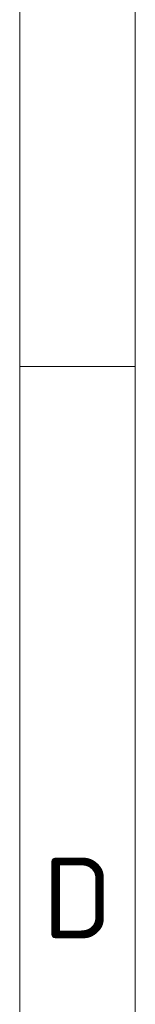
# Model space of a CAD drawing. Header units: millimetres. Extents: x 10 to 830, y 10 to 584.
# Tile 34 of 175: x 10 to 20, y 242 to 327. Entities that reach past the tile are written whole.
import ezdxf

# ---------------------------------------------------------------- set-up
doc = ezdxf.new("R2010")
doc.units = ezdxf.units.MM
doc.header["$LTSCALE"] = 2
doc.layers.add('Rahmen (ISO)', color=7, linetype='Continuous', lineweight=70)
doc.styles.add('Bezeichnungstext (ISO)', font='isocpeur.ttf')

# ---------------------------------------------------------------- blocks, each defined once
blk = doc.blocks.new('Ränder Basler-A3')
at = {"layer": 'Rahmen (ISO)', "color": 7, "lineweight": 18}
blk.add_line((5, 5), (5, 292), dxfattribs=at)
at = {"layer": 'Rahmen (ISO)', "lineweight": 18}
for p, q in [((10, 194.667), (10, 148.5)), ((10, 148.5), (10, 102.333))]:
    blk.add_line(p, q, dxfattribs=at)
at = {"layer": 'Rahmen (ISO)', "color": 7, "linetype": 'Continuous', "lineweight": 18}
blk.add_line((10, 148.5), (5, 148.5), dxfattribs=at)
at = {"layer": 'Rahmen (ISO)', "insert": (7.5, 125.417), "char_height": 3.5, "attachment_point": 5, "style": 'Bezeichnungstext (ISO)'}
blk.add_mtext('\\fISOCPEUR|b0|i0;{\\H3.5000;D}', dxfattribs=at)

msp = doc.modelspace()

# ---------------------------------------------------------------- block references
at = {"xscale": 2, "yscale": 2, "zscale": 2}
msp.add_blockref('Ränder Basler-A3', (0, 0), dxfattribs=at)

doc.saveas('drawing.dxf')
